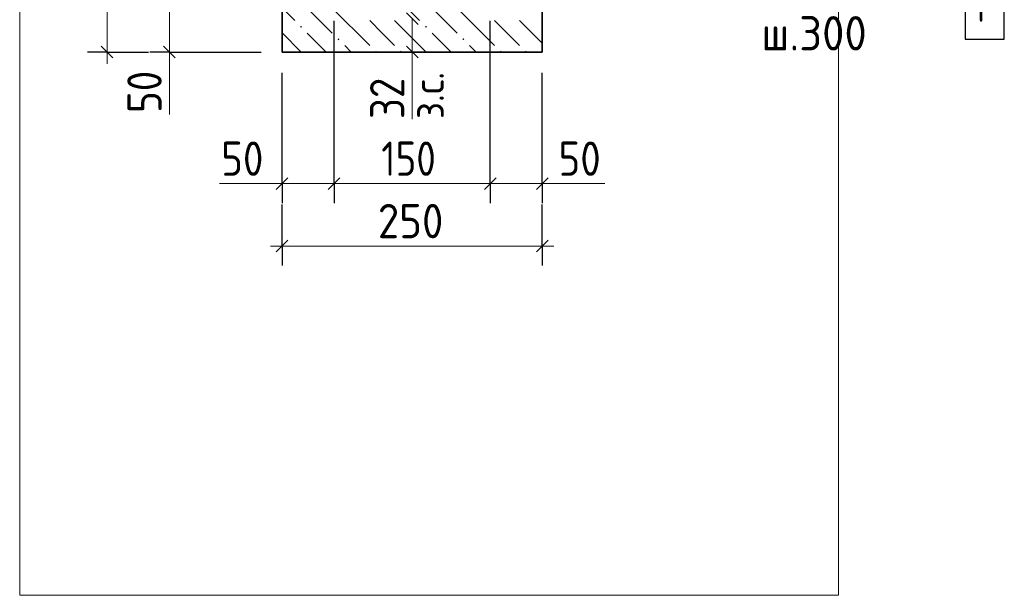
# Model space of a CAD drawing. Header units: millimetres. Extents: x 0 to 42000, y 0 to 29700.
# Tile 16 of 21: x 29777 to 36084, y 18778 to 22467. Entities that reach past the tile are written whole.
import ezdxf

# ---------------------------------------------------------------- set-up
doc = ezdxf.new("R2010")
doc.units = ezdxf.units.MM
doc.linetypes.add('______2', pattern=[270, 200, -70])
for name, color, linetype, lineweight in [('S1 Продольная арматура', 52, 'Continuous', 25), ('Standard', 7, 'Continuous', 25), ('Размерная выноска', 7, 'Continuous', 13)]:
    doc.layers.add(name, color=color, linetype=linetype, lineweight=lineweight)
doc.layers.add('ЖБ Пилон', color=7, linetype='______2', lineweight=13, true_color=0xa0a0a0)
doc.styles.add('ISOCPEUR', font='txt')

msp = doc.modelspace()

# ---------------------------------------------------------------- hatches: boundary and pattern name
at = {"layer": 'ЖБ Пилон', "linetype": 'Continuous', "lineweight": 18, "transparency": 33554687}
for points in [[(31572.2, 22421.1), (31578.7, 22427.6), (31585.2, 22421.1), (31578.7, 22414.6)], [(32372.2, 22421.1), (32378.7, 22427.6), (32385.2, 22421.1), (32378.7, 22414.6)], [(31812.2, 22341.1), (31818.7, 22347.6), (31825.2, 22341.1), (31818.7, 22334.6)], [(32612.2, 22341.1), (32618.7, 22347.6), (32625.2, 22341.1), (32618.7, 22334.6)], [(32052.2, 22261.1), (32058.7, 22267.6), (32065.2, 22261.1), (32063.1, 22259), (32054.3, 22259)], [(32212.2, 22261.1), (32218.7, 22267.6), (32225.2, 22261.1), (32223.1, 22259), (32214.3, 22259)], [(32852.2, 22261.1), (32858.7, 22267.6), (32865.2, 22261.1), (32863.1, 22259), (32854.3, 22259)], [(33012.2, 22261.1), (33018.7, 22267.6), (33025.2, 22261.1), (33023.1, 22259), (33014.3, 22259)]]:
    msp.add_hatch(color=7, dxfattribs=at).paths.add_polyline_path(points, flags=16)

# ---------------------------------------------------------------- linework, layer by layer
at = {"layer": 'S1 Продольная арматура', "color": 7, "linetype": 'Continuous', "lineweight": 25, "transparency": 33554687}
msp.add_lwpolyline([(35834.3, 22342.3), (36084.3, 22342.3), (36084.3, 22842.3), (35834.3, 22842.3), (35834.3, 22342.3)], dxfattribs=at)
at = {"layer": 'Standard', "color": 254, "linetype": 'Continuous', "lineweight": 18, "true_color": 0xc4c4ff, "transparency": 33554687}
msp.add_line((29776.5, 29200), (29776.5, 18778.4), dxfattribs=at)
at = {"layer": 'Standard', "color": 7, "linetype": 'Continuous', "lineweight": 13, "transparency": 33554687}
for p, q in [((30736.1, 22592.3), (30736.1, 22259)), ((32291, 22472.5), (32291, 22259)), ((30336.1, 22259), (30336.1, 22184)), ((30736.1, 22259), (30736.1, 22184)), ((32291, 22259), (32291, 22184)), ((31457.6, 21416.2), (31382.6, 21416.2)), ((31457.6, 21416.2), (31791, 21416.2)), ((31791, 21416.2), (32791, 21416.2)), ((32791, 21416.2), (33124.3, 21416.2)), ((33124.3, 21416.2), (33199.3, 21416.2)), ((31457.6, 21016.2), (31382.6, 21016.2)), ((31457.6, 21016.2), (33124.3, 21016.2)), ((33124.3, 21016.2), (33199.3, 21016.2))]:
    msp.add_line(p, q, dxfattribs=at)
at = {"layer": 'Standard', "color": 7, "linetype": 'Continuous', "lineweight": 25, "transparency": 33554687}
for p, q in [((32253.5, 22510), (32328.5, 22435)), ((30298.6, 22296.5), (30373.6, 22221.5)), ((30698.6, 22296.5), (30773.6, 22221.5)), ((32253.5, 22296.5), (32328.5, 22221.5)), ((31420.1, 21378.7), (31495.1, 21453.7)), ((31753.5, 21378.7), (31828.5, 21453.7)), ((32753.5, 21378.7), (32828.5, 21453.7)), ((33086.8, 21378.7), (33161.8, 21453.7)), ((31420.1, 20978.7), (31495.1, 21053.7)), ((33086.8, 20978.7), (33161.8, 21053.7))]:
    msp.add_line(p, q, dxfattribs=at)
at = {"layer": 'Standard', "color": 7, "linetype": 'Continuous', "lineweight": -3, "transparency": 33554687}
for p, q in [((30336.1, 22259), (30211.1, 22259)), ((30336.1, 22259), (30461.1, 22259)), ((30336.1, 22259), (30602.7, 22259)), ((30736.1, 22259), (30611.1, 22259)), ((30736.1, 22259), (30861.1, 22259)), ((30736.1, 22259), (31324.3, 22259)), ((32291, 22259), (32166, 22259)), ((32291, 22259), (32416, 22259)), ((31457.6, 21416.2), (31457.6, 21541.2)), ((31791, 21416.2), (31791, 21541.2)), ((32791, 21416.2), (32791, 21541.2)), ((33124.3, 21416.2), (33124.3, 21541.2)), ((31457.6, 21416.2), (31457.6, 21291.2)), ((31791, 21416.2), (31791, 21291.2)), ((32791, 21416.2), (32791, 21291.2)), ((33124.3, 21416.2), (33124.3, 21291.2)), ((31457.6, 21016.2), (31457.6, 21282.9)), ((33124.3, 21016.2), (33124.3, 21282.9)), ((31457.6, 21016.2), (31457.6, 21141.2)), ((33124.3, 21016.2), (33124.3, 21141.2)), ((31457.6, 21016.2), (31457.6, 20891.2)), ((33124.3, 21016.2), (33124.3, 20891.2))]:
    msp.add_line(p, q, dxfattribs=at)
at = {"layer": 'Standard', "color": 254, "linetype": 'Continuous', "lineweight": 18, "true_color": 0xc4c4ff, "transparency": 33554687}
msp.add_lwpolyline([(29776.5, 18778.4), (35022.4, 18778.4), (35022.4, 29200)], dxfattribs=at)
at = {"layer": 'Standard', "color": 7, "linetype": 'Continuous', "lineweight": 13, "transparency": 33554687}
msp.add_lwpolyline([(30336.1, 26925.6), (30336.1, 24279.5), (30336.1, 24279.5), (30336.1, 22259)], dxfattribs=at)
at = {"layer": 'Standard', "color": 7, "linetype": 'Continuous', "lineweight": -3, "transparency": 33554687}
for points in [[(31791, 21416.2), (31791, 21433.2), (31791, 21433.2), (31791, 21433.2), (31791, 21433.2), (31791, 21994.7), (31791, 21994.7), (31791, 22459)], [(32791, 21416.2), (32791, 21433.2), (32791, 21433.2), (32791, 22459)], [(31457.6, 21416.2), (31457.6, 21433.2), (31457.6, 21433.2), (31457.6, 21433.2), (31457.6, 21433.2), (31457.6, 21747.3), (31457.6, 21747.3), (31457.6, 22125.6)], [(33124.3, 21416.2), (33124.3, 21433.2), (33124.3, 21433.2), (33124.3, 22125.6)]]:
    msp.add_lwpolyline(points, dxfattribs=at)
at = {"layer": 'ЖБ Пилон', "color": 7, "linetype": 'Continuous', "lineweight": 35, "transparency": 33554687}
for p, q in [((31457.6, 26925.6), (31457.6, 22259)), ((33124.3, 22259), (33124.3, 26925.6)), ((31457.6, 22259), (33124.3, 22259))]:
    msp.add_line(p, q, dxfattribs=at)
at = {"layer": 'ЖБ Пилон', "color": 9, "linetype": 'Continuous', "lineweight": 18, "true_color": 0xc7c7c7, "transparency": 33554687}
for p, q in [((32098.7, 22701.1), (32338.7, 22461.1)), ((31538.7, 22621.1), (31778.7, 22381.1)), ((32338.7, 22621.1), (32578.7, 22381.1)), ((31457.6, 22542.1), (31538.7, 22461.1)), ((31778.7, 22541.1), (32018.7, 22301.1)), ((32578.7, 22541.1), (32818.7, 22301.1)), ((32098.7, 22381.1), (32018.7, 22461.1)), ((32178.7, 22461.1), (32380.8, 22259)), ((32898.7, 22381.1), (32818.7, 22461.1)), ((32978.7, 22461.1), (33124.3, 22315.5)), ((31457.6, 22382.1), (31580.8, 22259)), ((31618.7, 22381.1), (31740.8, 22259)), ((32178.7, 22301.1), (32098.7, 22381.1)), ((32418.7, 22381.1), (32540.8, 22259)), ((32978.7, 22301.1), (32898.7, 22381.1)), ((31900.8, 22259), (31858.7, 22301.1)), ((32700.8, 22259), (32658.7, 22301.1))]:
    msp.add_line(p, q, dxfattribs=at)
at = {"layer": 'Размерная выноска', "color": 7, "linetype": 'Continuous', "lineweight": 13, "transparency": 33554687}
for p, q in [((30736.1, 22259), (30736.1, 21859)), ((32291, 22259), (32291, 21828.7)), ((31457.6, 21416.2), (31057.6, 21416.2)), ((33124.3, 21416.2), (33524.3, 21416.2))]:
    msp.add_line(p, q, dxfattribs=at)

# ---------------------------------------------------------------- texts
at = {"layer": 'S1 Продольная арматура', "color": 7, "linetype": 'Continuous', "lineweight": 13, "transparency": 33554687, "attachment_point": 7, "style": 'ISOCPEUR'}
for s, insert, char_height, width in [('\\W0.56;1', (35884.3, 22452.3), 300, 233.343), ('\\W0.95;ш.300 ', (34527.3, 22269.6), 220, 962.122)]:
    msp.add_mtext(s, dxfattribs=dict(at, insert=insert, char_height=char_height, width=width))
at = {"layer": 'Standard', "color": 7, "linetype": 'Continuous', "lineweight": 25, "transparency": 33554687, "char_height": 220, "width": 403.924, "attachment_point": 7, "rotation": 90, "style": 'ISOCPEUR'}
for s, insert in [('\\W0.87;50', (30686.1, 21868.8)), ('\\W0.87;32', (32241, 21829.8))]:
    msp.add_mtext(s, dxfattribs=dict(at, insert=insert))
at = {"layer": 'Standard', "color": 7, "linetype": 'Continuous', "lineweight": 18, "transparency": 33554687, "insert": (32494.1, 21830.6), "char_height": 200, "width": 459.942, "attachment_point": 7, "rotation": 90, "style": 'ISOCPEUR'}
msp.add_mtext('\\W0.90;з.с.', dxfattribs=at)
at = {"layer": 'Standard', "color": 7, "linetype": 'Continuous', "lineweight": 25, "transparency": 33554687, "char_height": 220, "attachment_point": 7, "style": 'ISOCPEUR'}
for s, insert, width in [('\\W0.87;50', (31067.5, 21466.2), 403.924), ('\\W0.83;150', (32093, 21466.2), 508.571), ('\\W0.87;50', (33228.5, 21466.2), 403.924), ('\\W0.91;250', (32071, 21066.2), 561.988)]:
    msp.add_mtext(s, dxfattribs=dict(at, insert=insert, width=width))

doc.saveas('drawing.dxf')
